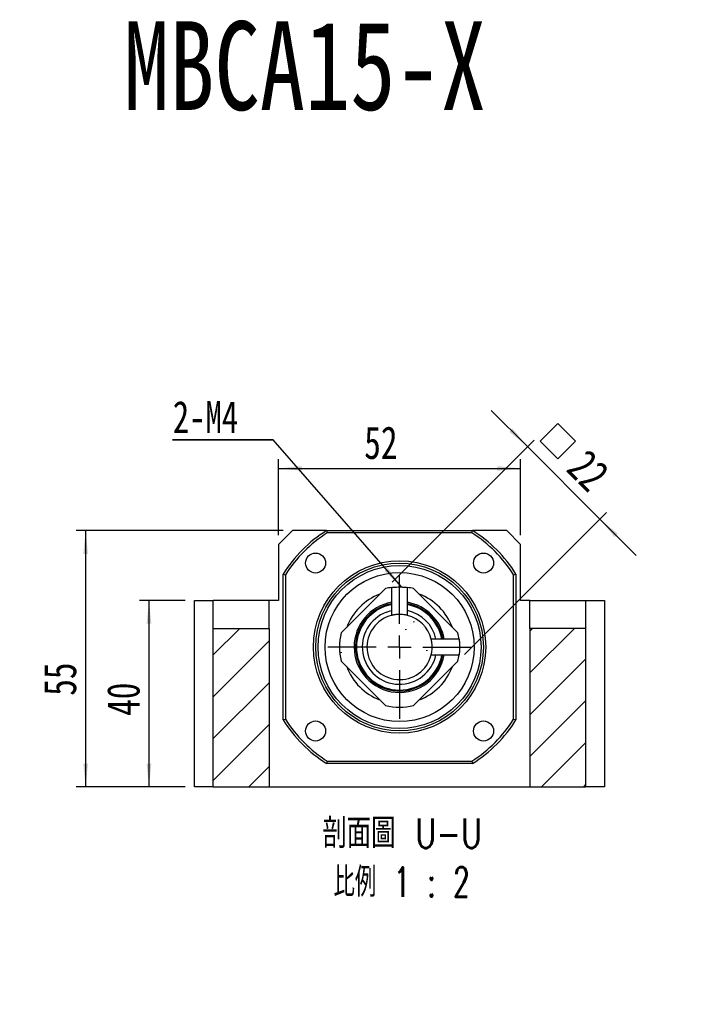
# Model space of a CAD drawing. Header units: millimetres. Extents: x 19 to 276, y 10 to 201.
# Tile 8 of 9: x 108 to 180, y 95 to 201. Entities that reach past the tile are written whole.
import ezdxf

# ---------------------------------------------------------------- set-up
doc = ezdxf.new("R2010")
doc.units = ezdxf.units.MM
doc.layers.add('FORMAT', color=7, linetype='Continuous')
doc.styles.add('SLDTEXTSTYLE0', font='TXT', dxfattribs={"width": 0.75})
doc.styles.add('SLDTEXTSTYLE2', font='TXT', dxfattribs={"width": 0.75, "bigfont": 'bigfont'})
doc.styles.add('SLDTEXTSTYLE4', font='TXT', dxfattribs={"width": 0.666667})
doc.styles.add('SLDTEXTSTYLE5', font='TXT', dxfattribs={"width": 0.65625, "bigfont": 'bigfont'})
doc.dimstyles.new('SLDDIMSTYLE2', dxfattribs={"dimtxt": 3.5, "dimasz": 2.5, "dimexe": 0, "dimexo": 0.0625, "dimgap": 0.875, "dimtad": 0, "dimtih": 1, "dimtoh": 1, "dimlfac": 2, "dimrnd": 1e-09, "dimzin": 12, "dimdsep": 46, "dimtxsty": 'SLDTEXTSTYLE0', "dimblk1": 'NONE', "dimsah": 1, "dimcen": 0, "dimadec": 0, "dimazin": 3, "dimtfac": 1, "dimtmove": 0, "dimatfit": 3, "dimldrblk": 'NONE', "dimfxl": 1, "dimfrac": 2, "dimtolj": 1, "dimtzin": 12, "dimarcsym": 0})
doc.dimstyles.new('SLDDIMSTYLE3', dxfattribs={"dimtxt": 3.5, "dimasz": 2.5, "dimexe": 0, "dimexo": 0.0625, "dimgap": 0.875, "dimtad": 1, "dimlfac": 2, "dimrnd": 1e-09, "dimzin": 12, "dimdsep": 46, "dimtxsty": 'SLDTEXTSTYLE0', "dimsah": 1, "dimcen": 0.09, "dimadec": 0, "dimazin": 3, "dimtfac": 1, "dimtofl": 0, "dimtmove": 0, "dimatfit": 3, "dimfxl": 1, "dimfrac": 2, "dimtolj": 1, "dimtzin": 12, "dimarcsym": 0})
doc.dimstyles.new('SLDDIMSTYLE4', dxfattribs={"dimtxt": 3.5, "dimasz": 2.5, "dimexe": 0, "dimexo": 0.0625, "dimgap": 0.875, "dimtad": 1, "dimlfac": 2, "dimrnd": 1e-09, "dimzin": 12, "dimdsep": 46, "dimtxsty": 'SLDTEXTSTYLE0', "dimsah": 1, "dimcen": 0.09, "dimadec": 0, "dimazin": 3, "dimtfac": 1, "dimtmove": 0, "dimatfit": 0, "dimfxl": 1, "dimfrac": 2, "dimtolj": 1, "dimtzin": 12, "dimarcsym": 0})

# ---------------------------------------------------------------- blocks, each defined once
blk = doc.blocks.new('SW_SYMBOL_HOLE_SPOT')
at = {"layer": 'FORMAT', "color": 0}
for p, q in [((0, 875), (0, 75)), ((1600, 75), (1600, 875)), ((0, 75), (1600, 75))]:
    blk.add_line(p, q, dxfattribs=at)
blk = doc.blocks.new('_D')
at = {"layer": 'FORMAT'}
for p, q in [((74.32, 136.53), (74.32, 129.53)), ((74.32, 129.53), (74.32, 95.56)), ((74.32, 95.56), (38.19, 95.56))]:
    blk.add_line(p, q, dxfattribs=at)
blk.add_solid([(74.32, 129.53), (74.07, 127.03), (74.57, 127.03)], dxfattribs=at)
at = {"layer": 'FORMAT', "xscale": 0.0044707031, "yscale": 0.0044707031, "zscale": 0.0044707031}
blk.add_blockref('SW_SYMBOL_HOLE_SPOT', (45.51, 96.04), dxfattribs=at)
at = {"layer": 'FORMAT', "char_height": 3.5, "attachment_point": 1}
for s, insert, style in [('4 -', (38.19, 105.73), 'SLDTEXTSTYLE4'), ('%%c', (44.91, 105.68), 'SLDTEXTSTYLE0'), ('9 \\M+18AAE\\M+19153\\M+18AD1\\M+190FA', (50.19, 105.73), 'SLDTEXTSTYLE2'), ('%%c', (54.96, 100.07), 'SLDTEXTSTYLE0'), ('14', (60.23, 100.12), 'SLDTEXTSTYLE0')]:
    blk.add_mtext(s, dxfattribs=dict(at, insert=insert, style=style))
blk = doc.blocks.new('_NONE')
blk = doc.blocks.new('_D_7')
at = {"layer": 'FORMAT', "color": 7}
for p, q in [((125.3, 138.64), (120.4, 138.64)), ((121.4, 138.64), (121.4, 118.64)), ((125.3, 118.64), (120.4, 118.64))]:
    blk.add_line(p, q, dxfattribs=at)
for points in [[(121.4, 138.64), (121.15, 136.14), (121.65, 136.14)], [(121.4, 118.64), (121.65, 121.14), (121.15, 121.14)]]:
    blk.add_solid(points, dxfattribs=at)
at = {"layer": 'FORMAT', "color": 7, "insert": (116.89, 126.25), "char_height": 3.5, "attachment_point": 1, "rotation": 90, "style": 'SLDTEXTSTYLE0'}
blk.add_mtext('40', dxfattribs=at)
blk = doc.blocks.new('_D_8')
at = {"layer": 'FORMAT', "color": 7}
for p, q in [((135.8, 146.14), (113.6, 146.14)), ((114.6, 146.14), (114.6, 118.64)), ((125.3, 118.64), (113.6, 118.64))]:
    blk.add_line(p, q, dxfattribs=at)
for points in [[(114.6, 146.14), (114.35, 143.64), (114.85, 143.64)], [(114.6, 118.64), (114.85, 121.14), (114.35, 121.14)]]:
    blk.add_solid(points, dxfattribs=at)
at = {"layer": 'FORMAT', "color": 7, "insert": (110.09, 128.41), "char_height": 3.5, "attachment_point": 1, "rotation": 90, "style": 'SLDTEXTSTYLE0'}
blk.add_mtext('55', dxfattribs=at)
blk = doc.blocks.new('_D_9')
at = {"layer": 'FORMAT', "color": 7}
for p, q in [((135.3, 145.64), (135.3, 153.81)), ((161.3, 145.64), (161.3, 153.81)), ((135.3, 152.81), (161.3, 152.81))]:
    blk.add_line(p, q, dxfattribs=at)
for points in [[(135.3, 152.81), (137.8, 152.56), (137.8, 153.06)], [(161.3, 152.81), (158.8, 153.06), (158.8, 152.56)]]:
    blk.add_solid(points, dxfattribs=at)
at = {"layer": 'FORMAT', "color": 7, "insert": (144.51, 157.33), "char_height": 3.5, "attachment_point": 1, "style": 'SLDTEXTSTYLE0'}
blk.add_mtext('52', dxfattribs=at)
blk = doc.blocks.new('SW_SYMBOL_MOD_BOX')
at = {"layer": 'FORMAT', "color": 0}
for p, q in [((200, 200), (200, 800)), ((200, 800), (800, 800)), ((800, 800), (800, 200)), ((200, 200), (800, 200))]:
    blk.add_line(p, q, dxfattribs=at)
blk = doc.blocks.new('_D_10')
at = {"layer": 'FORMAT', "color": 7}
for p, q in [((162.03, 155.15), (158.14, 159.04)), ((147.5, 140.62), (162.74, 155.86)), ((162.03, 155.15), (169.81, 147.37)), ((155.28, 132.84), (170.52, 148.08)), ((169.81, 147.37), (173.7, 143.48))]:
    blk.add_line(p, q, dxfattribs=at)
for points in [[(162.03, 155.15), (160.44, 157.09), (160.09, 156.74)], [(169.81, 147.37), (171.4, 145.43), (171.75, 145.78)]]:
    blk.add_solid(points, dxfattribs=at)
at = {"layer": 'FORMAT', "color": 7, "xscale": 0.0044707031, "yscale": 0.0044707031, "zscale": 0.0044707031, "rotation": 315}
blk.add_blockref('SW_SYMBOL_MOD_BOX', (162.13, 155.74), dxfattribs=at)
at = {"layer": 'FORMAT', "color": 7, "insert": (168.55, 155.09), "char_height": 3.5, "attachment_point": 1, "rotation": 315, "style": 'SLDTEXTSTYLE0'}
blk.add_mtext('22', dxfattribs=at)
blk = doc.blocks.new('SW_NOTE_2')
at = {"layer": 'FORMAT', "color": 0, "char_height": 3.175, "attachment_point": 2}
for s, insert, style in [('\\M+19655\\M+196CA\\M+19AA4 U-U', (10.32, 4.09), 'SLDTEXTSTYLE2'), ('\\M+194E4\\M+197E1 1 : 2', (10.27, -1.14), 'SLDTEXTSTYLE5')]:
    blk.add_mtext(s, dxfattribs=dict(at, insert=insert, style=style))
blk = doc.blocks.new('SW_NOTE_3')
at = {"layer": 'FORMAT', "color": 0}
for p, q in [((-0.03, 0.27), (10.77, 0.27)), ((10.77, 0.27), (-0.03, 0.27)), ((-0.03, 0.27), (10.77, 0.27)), ((10.77, 0.27), (-0.03, 0.27)), ((-0.03, 0.27), (10.77, 0.27)), ((10.77, 0.27), (-0.03, 0.27))]:
    blk.add_line(p, q, dxfattribs=at)
at = {"layer": 'FORMAT', "color": 0, "insert": (0, 4.43), "char_height": 3.44, "attachment_point": 1, "style": 'SLDTEXTSTYLE0'}
blk.add_mtext('2-M4', dxfattribs=at)
blk = doc.blocks.new('SW_CENTERMARKSYMBOL_7')
at = {"layer": 'FORMAT', "color": 0}
for p, q in [((0, 2.5), (0, 7.7)), ((0, 0), (0, 1.25)), ((-2.5, 0), (-7.7, 0)), ((0, 0), (-1.25, 0)), ((0, 0), (0, -1.25)), ((0, 0), (1.25, 0)), ((2.5, 0), (7.7, 0)), ((0, -2.5), (0, -7.7))]:
    blk.add_line(p, q, dxfattribs=at)

msp = doc.modelspace()

# ---------------------------------------------------------------- hatches: boundary and pattern name
at = {"layer": 'FORMAT', "linetype": 'Continuous', "lineweight": 18}
h = msp.add_hatch(dxfattribs=at)
h.set_pattern_fill('ANSI31', color=256, style=0)
edge = h.paths.add_edge_path(flags=0)
edge.add_arc((148.3027, 133.6436), 6.45, 256.491867, 283.508133)
edge.add_line((149.8093, 127.372), (154.5743, 132.137))
edge.add_arc((148.3027, 133.6436), 6.45, 346.491867, 352.433347)
edge.add_line((154.6966, 132.7942), (151.698, 132.7942))
edge.add_arc((148.3027, 133.6436), 3.5, 104.044285, 345.955715, ccw=False)
edge.add_line((147.4534, 137.0389), (147.4534, 140.0375))
edge.add_arc((148.3027, 133.6436), 6.45, 97.566653, 103.508133)
edge.add_line((146.7961, 139.9152), (142.0311, 135.1502))
edge.add_arc((148.3027, 133.6436), 6.45, 166.491867, 193.508133)
edge.add_line((142.0311, 132.137), (146.7961, 127.372))
edge = h.paths.add_edge_path(flags=0)
edge.add_line((154.5743, 132.137), (149.8093, 127.372))
edge.add_arc((148.3027, 133.6436), 6.45, 256.491993, 283.508007, ccw=False)
edge.add_line((146.7961, 127.372), (142.0311, 132.137))
edge.add_arc((148.3027, 133.6436), 6.45, 166.491993, 193.508007, ccw=False)
edge.add_line((142.0311, 135.1502), (146.7961, 139.9152))
edge.add_arc((148.3027, 133.6436), 6.45, 97.56716, 103.508007, ccw=False)
edge.add_line((147.4533, 140.0374), (147.4533, 137.0389))
edge.add_arc((148.3027, 133.6436), 3.5, 104.044925, 345.955075)
edge.add_line((151.6981, 132.7942), (154.6965, 132.7942))
edge.add_arc((148.3027, 133.6436), 6.45, 346.491993, 352.43284, ccw=False)
h = msp.add_hatch(dxfattribs=at)
h.set_pattern_fill('ANSI31', color=256, style=0)
edge = h.paths.add_edge_path(flags=0)
edge.add_arc((148.3027, 133.6436), 6.45, 7.566653, 13.508133)
edge.add_line((154.5743, 135.1502), (149.8093, 139.9152))
edge.add_arc((148.3027, 133.6436), 6.45, 76.491867, 82.433347)
edge.add_line((149.152, 140.0375), (149.152, 137.0389))
edge.add_arc((148.3027, 133.6436), 3.5, 14.044285, 75.955715, ccw=False)
edge.add_line((151.698, 134.4929), (154.6966, 134.4929))
edge = h.paths.add_edge_path(flags=0)
edge.add_line((149.8093, 139.9152), (154.5743, 135.1502))
edge.add_arc((148.3027, 133.6436), 6.45, 7.56716, 13.508007, ccw=False)
edge.add_line((154.6965, 134.493), (151.6981, 134.493))
edge.add_arc((148.3027, 133.6436), 3.5, 14.044925, 75.955075)
edge.add_line((149.1521, 137.0389), (149.1521, 140.0374))
edge.add_arc((148.3027, 133.6436), 6.45, 76.491993, 82.43284, ccw=False)
h = msp.add_hatch(dxfattribs=at)
h.set_pattern_fill('ANSI31', color=256, style=0)
h.paths.add_polyline_path([(128.3027, 135.6436), (128.3027, 118.6436), (134.3027, 118.6436), (134.3027, 135.6436)], flags=0)
h = msp.add_hatch(dxfattribs=at)
h.set_pattern_fill('ANSI31', color=256, style=0)
h.paths.add_polyline_path([(162.3027, 135.6436), (162.3027, 118.6436), (168.3027, 118.6436), (168.3027, 135.6436)], flags=0)

# ---------------------------------------------------------------- linework, layer by layer
at = {"color": 7, "linetype": 'Continuous', "lineweight": 25}
for p, q in [((136.8027, 146.1436), (135.3027, 144.6436)), ((140.4725, 146.1436), (136.8027, 146.1436)), ((140.4725, 146.1436), (156.1329, 146.1436)), ((156.0608, 145.8936), (140.5446, 145.8936)), ((159.8027, 146.1436), (156.1329, 146.1436)), ((161.3027, 144.6436), (159.8027, 146.1436)), ((135.3027, 144.6436), (135.3027, 138.6436)), ((161.3027, 138.6436), (161.3027, 144.6436)), ((135.8027, 125.8133), (135.8027, 141.4738)), ((136.0527, 141.4016), (136.0527, 125.8855)), ((160.5527, 125.8855), (160.5527, 141.4016)), ((160.8027, 141.4738), (160.8027, 125.8133)), ((146.7961, 139.9152), (142.0311, 135.1502)), ((146.7961, 139.9152), (142.0311, 135.1502)), ((147.4533, 140.0374), (147.4533, 137.0389)), ((147.4534, 140.0375), (147.4534, 137.0389)), ((149.152, 137.0389), (149.152, 140.0375)), ((149.1521, 137.0389), (149.1521, 140.0374)), ((154.5743, 135.1502), (149.8093, 139.9152)), ((154.5743, 135.1502), (149.8093, 139.9152)), ((126.3027, 118.6436), (126.3027, 138.6436)), ((126.3027, 138.6436), (128.3027, 138.6436)), ((134.3027, 138.6436), (128.3027, 138.6436)), ((128.3027, 135.6436), (128.3027, 138.6436)), ((134.3027, 135.6436), (134.3027, 138.6436)), ((135.3027, 138.6436), (134.3027, 138.6436)), ((162.3027, 138.6436), (161.3027, 138.6436)), ((162.3027, 138.6436), (168.3027, 138.6436)), ((162.3027, 135.6436), (162.3027, 138.6436)), ((168.3027, 135.6436), (168.3027, 138.6436)), ((168.3027, 138.6436), (170.3027, 138.6436)), ((170.3027, 138.6436), (170.3027, 118.6436)), ((128.3027, 135.6436), (134.3027, 135.6436)), ((128.3027, 118.6436), (128.3027, 135.6436)), ((134.3027, 135.6436), (134.3027, 118.6436)), ((168.3027, 135.6436), (162.3027, 135.6436)), ((162.3027, 135.6436), (162.3027, 118.6436)), ((168.3027, 118.6436), (168.3027, 135.6436)), ((154.6966, 134.4929), (151.698, 134.4929)), ((154.6965, 134.493), (151.6981, 134.493)), ((142.0311, 132.137), (146.7961, 127.372)), ((142.0311, 132.137), (146.7961, 127.372)), ((149.8093, 127.372), (154.5743, 132.137)), ((149.8093, 127.372), (154.5743, 132.137)), ((151.698, 132.7942), (154.6966, 132.7942)), ((151.6981, 132.7942), (154.6965, 132.7942)), ((156.1329, 121.1436), (140.4725, 121.1436)), ((140.5446, 121.3936), (156.0608, 121.3936)), ((128.3027, 118.6436), (126.3027, 118.6436)), ((128.3027, 118.6436), (134.3027, 118.6436)), ((134.3027, 118.6436), (162.3027, 118.6436)), ((162.3027, 118.6436), (168.3027, 118.6436)), ((170.3027, 118.6436), (168.3027, 118.6436))]:
    msp.add_line(p, q, dxfattribs=at)
at = {"color": 8, "linetype": 'Continuous', "lineweight": 25, "flags": 128}
for points in [[(147.4533, 138.1899), (147.0912, 138.1071), (146.6845, 137.9763)], [(146.9032, 137.3908), (147.2833, 137.5115), (147.4533, 137.5524)]]:
    msp.add_lwpolyline(points, dxfattribs=at)
at = {"color": 7, "linetype": 'Continuous', "lineweight": 25}
for centre, radius in [((139.2871, 142.6592), 1.075), ((148.3027, 133.6436), 9.25), ((157.3183, 142.6592), 1.075), ((148.3027, 133.6436), 9), ((148.3027, 133.6436), 8.75), ((148.3027, 133.6436), 8), ((139.2871, 124.628), 1.075), ((157.3183, 124.628), 1.075)]:
    msp.add_circle(centre, radius, dxfattribs=at)
for radius, start, end in [(14.75, 122.063786, 147.936214), (14.5, 122.346532, 147.653468), (14.5, 32.346532, 57.653468), (14.75, 32.063786, 57.936214), (6.45, 97.566653, 103.508133), (6.45, 97.56716, 103.508007), (6.45, 76.491867, 82.433347), (6.45, 76.491993, 82.43284), (6.05, 110.381159, 159.618841), (6.05, 20.381159, 69.618841), (4.875, 100.034066, 180), (4.725, 100.356066, 349.643934), (4.875, 10.034066, 79.965934), (4.725, 10.356066, 79.643934), (3.5, 104.044925, 345.955075), (3.5, 104.044285, 345.955715), (3.4999, 14.044285, 75.955715), (3.5, 14.044925, 75.955075), (6.4501, 166.491867, 193.508133), (6.45, 166.491993, 193.508007), (6.4501, 7.566653, 13.508133), (6.45, 7.56716, 13.508007), (4.875, 180, 349.965934), (6.4501, 346.491867, 352.433347), (6.45, 346.491993, 352.43284), (6.05, 200.381159, 249.618841), (6.05, 290.381159, 339.618841), (6.4501, 256.491867, 283.508133), (6.45, 256.491993, 283.508007), (14.75, 212.063786, 237.936214), (14.5, 212.346532, 237.653468), (14.5, 302.346532, 327.653468), (14.75, 302.063786, 327.936214)]:
    msp.add_arc((148.3027, 133.6436), radius, start, end, dxfattribs=at)
at = {"color": 8, "linetype": 'Continuous', "lineweight": 25}
for radius, start, end in [(4.625, 110.479786, 349.417466), (4.625, 10.582534, 79.417466), (4, 12.259945, 77.740055), (4, 110.479786, 347.740055)]:
    msp.add_arc((148.3027, 133.6436), radius, start, end, dxfattribs=at)
at = {"color": 7, "linetype": 'Continuous', "lineweight": 25}
for points in [[(140.4725, 146.1436), (140.4964, 146.0602), (140.5205, 145.9769), (140.5446, 145.8936)], [(156.0608, 145.8936), (156.0849, 145.9769), (156.109, 146.0602), (156.1329, 146.1436)], [(135.8027, 141.4738), (135.8861, 141.4499), (135.9694, 141.4258), (136.0527, 141.4016)], [(160.5527, 141.4016), (160.636, 141.4258), (160.7194, 141.4499), (160.8027, 141.4738)], [(135.8027, 125.8133), (135.8861, 125.8373), (135.9694, 125.8614), (136.0527, 125.8855)], [(160.5527, 125.8855), (160.636, 125.8614), (160.7194, 125.8373), (160.8027, 125.8133)], [(140.5446, 121.3936), (140.5205, 121.3103), (140.4964, 121.2269), (140.4725, 121.1436)], [(156.0608, 121.3936), (156.0849, 121.3103), (156.109, 121.2269), (156.1329, 121.1436)]]:
    msp.add_open_spline(points, degree=3, dxfattribs=at)
for points, knots in [([(147.4534, 140.0375), (147.4554, 140.0377), (147.4627, 140.0387), (147.4873, 140.0419), (147.505, 140.0441), (147.5493, 140.0495), (147.576, 140.0526), (147.6384, 140.0594), (147.6742, 140.0631), (147.7909, 140.0738), (147.8842, 140.0808), (148.0846, 140.0907), (148.1939, 140.0936), (148.3564, 140.0936), (148.4115, 140.0929), (148.518, 140.0903), (148.5699, 140.0883), (148.6707, 140.0833), (148.7196, 140.0803), (148.8103, 140.0738), (148.8527, 140.0703), (148.9708, 140.0594), (149.0337, 140.0522), (149.1006, 140.0441), (149.1179, 140.0419), (149.1426, 140.0387), (149.15, 140.0377), (149.152, 140.0375)], [0, 0, 0, 0, 0.0625, 0.0625, 0.125, 0.125, 0.1875, 0.1875, 0.25, 0.25, 0.375, 0.375, 0.5, 0.5, 0.5625, 0.5625, 0.625, 0.625, 0.6875, 0.6875, 0.75, 0.75, 0.875, 0.875, 0.9375, 0.9375, 1, 1, 1, 1]), ([(149.152, 137.0389), (149.15, 137.0394), (149.1426, 137.0413), (149.1177, 137.0473), (149.1004, 137.0515), (149.0559, 137.0616), (149.0287, 137.0676), (148.9666, 137.0801), (148.9315, 137.0868), (148.8138, 137.1069), (148.7223, 137.1198), (148.5705, 137.1336), (148.5184, 137.1373), (148.4113, 137.1423), (148.3563, 137.1435), (148.1936, 137.1435), (148.084, 137.1381), (147.9337, 137.1244), (147.885, 137.1188), (147.794, 137.1067), (147.7518, 137.1001), (147.6741, 137.0868), (147.6383, 137.08), (147.5763, 137.0675), (147.5496, 137.0616), (147.505, 137.0515), (147.4874, 137.0473), (147.4628, 137.0413), (147.4555, 137.0394), (147.4534, 137.0389)], [0, 0, 0, 0, 0.0625, 0.0625, 0.125, 0.125, 0.1875, 0.1875, 0.25, 0.25, 0.375, 0.375, 0.4375, 0.4375, 0.5, 0.5, 0.625, 0.625, 0.6875, 0.6875, 0.75, 0.75, 0.8125, 0.8125, 0.875, 0.875, 0.9375, 0.9375, 1, 1, 1, 1]), ([(151.698, 132.7942), (151.6986, 132.7963), (151.7004, 132.8037), (151.7065, 132.8286), (151.7106, 132.8459), (151.7207, 132.8904), (151.7267, 132.9176), (151.7393, 132.9797), (151.7459, 133.0148), (151.7661, 133.1325), (151.7789, 133.224), (151.7928, 133.3758), (151.7964, 133.4279), (151.8014, 133.535), (151.8027, 133.59), (151.8026, 133.7527), (151.7973, 133.8623), (151.7835, 134.0126), (151.7779, 134.0613), (151.7658, 134.1523), (151.7593, 134.1945), (151.746, 134.2722), (151.7392, 134.308), (151.7266, 134.37), (151.7207, 134.3967), (151.7106, 134.4413), (151.7064, 134.4588), (151.7004, 134.4835), (151.6986, 134.4908), (151.698, 134.4929)], [0, 0, 0, 0, 0.0625, 0.0625, 0.125, 0.125, 0.1875, 0.1875, 0.25, 0.25, 0.375, 0.375, 0.4375, 0.4375, 0.5, 0.5, 0.625, 0.625, 0.6875, 0.6875, 0.75, 0.75, 0.8125, 0.8125, 0.875, 0.875, 0.9375, 0.9375, 1, 1, 1, 1]), ([(154.6966, 134.4929), (154.6971, 134.4888), (154.7006, 134.4635), (154.7086, 134.3972), (154.7118, 134.37), (154.7186, 134.3075), (154.7222, 134.2724), (154.7293, 134.1944), (154.7329, 134.1512), (154.7394, 134.0605), (154.7424, 134.0126), (154.7499, 133.8611), (154.7528, 133.7511), (154.7527, 133.5345), (154.7498, 133.4252), (154.7399, 133.2249), (154.7329, 133.1316), (154.7222, 133.0149), (154.7185, 132.9791), (154.7118, 132.9168), (154.7086, 132.8901), (154.7033, 132.8458), (154.701, 132.8281), (154.6978, 132.8035), (154.6969, 132.7963), (154.6966, 132.7942)], [0, 0, 0, 0, 0.125, 0.125, 0.1875, 0.1875, 0.25, 0.25, 0.3125, 0.3125, 0.375, 0.375, 0.5, 0.5, 0.625, 0.625, 0.75, 0.75, 0.8125, 0.8125, 0.875, 0.875, 0.9375, 0.9375, 1, 1, 1, 1])]:
    msp.add_open_spline(points, degree=3, knots=knots, dxfattribs=at)
at = {"layer": 'FORMAT', "color": 7}
msp.add_line((148.5113, 140.0903), (134.7239, 155.8974), dxfattribs=at)
msp.add_solid([(148.5113, 140.0903), (147.0564, 142.1386), (146.6796, 141.81)], dxfattribs=at)

# ---------------------------------------------------------------- block references
for name, p in [('SW_NOTE_3', (123.9587, 155.6261)), ('SW_CENTERMARKSYMBOL_7', (148.3027, 133.6436))]:
    msp.add_blockref(name, p, dxfattribs=at)
at = {"layer": 'FORMAT'}
msp.add_blockref('SW_NOTE_2', (138.2558, 111.1525), dxfattribs=at)

# ---------------------------------------------------------------- texts
at = {"layer": 'FORMAT', "color": 7, "insert": (118.7122, 200.8117), "char_height": 9.525, "attachment_point": 1, "style": 'SLDTEXTSTYLE0'}
msp.add_mtext('MBCA15-X', dxfattribs=at)

# ---------------------------------------------------------------- dimensions: what is measured, and where the dimension line sits
at = {"layer": 'FORMAT', "color": 7}
dim = msp.add_linear_dim(base=(169.8095, 147.3721), p1=(146.7961, 139.9152), p2=(154.5743, 132.137), angle=315, text='{\\fGDT;o}<>', dimstyle='SLDDIMSTYLE4', dxfattribs=at)
dim.commit()
dim.dimension.update_dxf_attribs({"geometry": '_D_10', "text_midpoint": (165.3853, 151.7963), "dimtype": 160})
dim = msp.add_linear_dim(base=(161.3027, 152.8142), p1=(135.3027, 144.6436), p2=(161.3027, 144.6436), dimstyle='SLDDIMSTYLE3', dxfattribs=at)
dim.commit()
dim.dimension.update_dxf_attribs({"geometry": '_D_9', "text_midpoint": (147.0994, 152.8142), "dimtype": 160})
for base, p1, picture, middle in [((114.6043, 118.6436), (136.8027, 146.1436), '_D_8', (114.6043, 130.9995)), ((121.4029, 118.6436), (126.3027, 138.6436), '_D_7', (121.4029, 128.8363))]:
    dim = msp.add_linear_dim(base=base, p1=p1, p2=(126.3027, 118.6436), angle=90, dimstyle='SLDDIMSTYLE3', dxfattribs=at)
    dim.commit()
    dim.dimension.update_dxf_attribs({"geometry": picture, "text_midpoint": middle, "dimtype": 160})
at = {"layer": 'FORMAT'}
dim = msp.add_diameter_dim_2p(p1=(74.32, 136.5311), p2=(74.32, 129.5311), text='4 - %%c9 完全貫穿\\P{\\fGDT;v}<>', dimstyle='SLDDIMSTYLE2', dxfattribs=at)
dim.commit()
dim.dimension.update_dxf_attribs({"geometry": '_D', "text_midpoint": (55.4589, 101.1657), "dimtype": 163})

doc.saveas('drawing.dxf')
